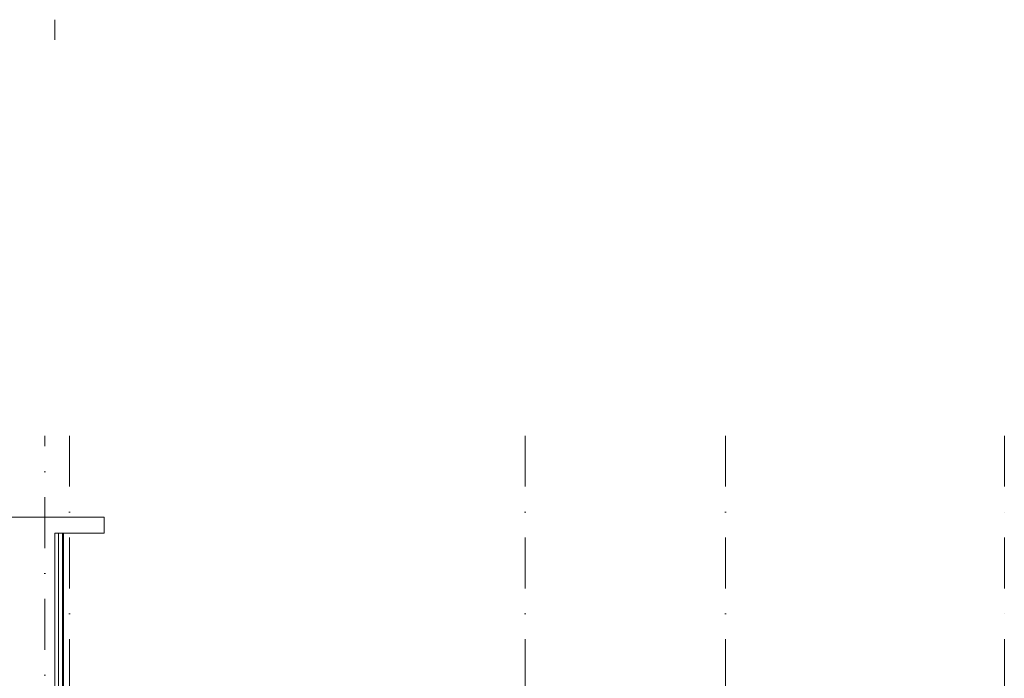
# Model space of a CAD drawing. Header units: millimetres. Extents: x -82287 to 177822, y -399756 to 0.
# Tile 46 of 228: x 60843 to 62073, y -207831 to -207008. Entities that reach past the tile are written whole.
import ezdxf
from ezdxf.enums import TextEntityAlignment as Align

# ---------------------------------------------------------------- set-up
doc = ezdxf.new("R2010")
doc.units = ezdxf.units.MM
doc.header["$MEASUREMENT"] = 0
doc.linetypes.add('SUŁOSZOWA - PB 21 03$0$DASHDOT', pattern=[25.4, 12.7, -6.35, 0, -6.35])
doc.layers.add('FL_XREF', color=252, linetype='Continuous')
for name, color, linetype, lineweight in [('SUŁOSZOWA - PB 21 03$0$!! 0_ Istn-sciany', 251, 'Continuous', 0), ('SUŁOSZOWA - PB 21 03$0$!! 0_Opis_pom', 251, 'Continuous', 0), ('SUŁOSZOWA - PB 21 03$0$!! 1_ tynk zewn  - nowy', 251, 'Continuous', 0), ('SUŁOSZOWA - PB 21 03$0$!! 1_ widok', 251, 'Continuous', 0), ('SUŁOSZOWA - PB 21 03$0$!! 1_OPIS POM NOWE', 251, 'Continuous', 0), ('SUŁOSZOWA - PB 21 03$0$!! 2_ remont Ocieplenie', 251, 'SUŁOSZOWA - PB 21 03$0$ZIGZAG', 0), ('SUŁOSZOWA - PB 21 03$0$0-osie-liniA', 251, 'SUŁOSZOWA - PB 21 03$0$DASHDOT', 0)]:
    doc.layers.add(name, color=color, linetype=linetype, lineweight=lineweight)
doc.styles.add('SUŁOSZOWA - PB 21 03$0$ARIAL', font='tahoma.ttf')
doc.linetypes.add('SUŁOSZOWA - PB 21 03$0$ZIGZAG', pattern='A,0.00254,-5.08,[131,ltypeshp.shx,S=5.08,R=0,X=-5.08,Y=0],-10.16,[131,ltypeshp.shx,S=5.08,R=180,X=5.08,Y=0],-5.08', length=20.32254)

# ---------------------------------------------------------------- blocks, each defined once
blk = doc.blocks.new('SUŁOSZOWA - PB 21 03$0$BLOK OSIE D-E PD')
at = {"layer": 'SUŁOSZOWA - PB 21 03$0$!! 1_ widok'}
blk.add_lwpolyline([(60824.6, -214006.5), (60824.6, -214031.5)], dxfattribs=at)
at = {"layer": 'SUŁOSZOWA - PB 21 03$0$0-osie-liniA', "ltscale": 5}
for points in [[(60812.1, -216318.8), (60812.1, -214526.3)], [(60842.6, -214526.3), (60842.6, -216318.8)], [(61412.1, -214526.3), (61412.1, -216318.8)], [(61662.6, -214526.3), (61662.6, -216318.8)], [(62011.1, -214526.3), (62011.1, -216318.8)]]:
    blk.add_lwpolyline(points, dxfattribs=at)
blk = doc.blocks.new('SUŁOSZOWA - PB 21 03')
at = {"layer": 'SUŁOSZOWA - PB 21 03$0$!! 0_ Istn-sciany'}
for points in [[(57981.56735, -207682.84422), (60886.12655, -207682.84422)], [(60886.12655, -207682.84422), (60886.12655, -207702.84422)], [(60824.55256, -207702.84422), (60823.51449, -209106.96325)], [(60824.55256, -207702.84422), (60886.12655, -207702.84422)]]:
    blk.add_lwpolyline(points, dxfattribs=at)
at = {"layer": 'SUŁOSZOWA - PB 21 03$0$!! 1_ tynk zewn  - nowy'}
for points in [[(60834.17095, -208176.9487), (60834.17095, -207702.84422)], [(60835.17095, -208176.94939), (60835.17095, -207702.84422)]]:
    blk.add_lwpolyline(points, dxfattribs=at)
at = {"layer": 'SUŁOSZOWA - PB 21 03$0$!! 2_ remont Ocieplenie', "linetype": 'SUŁOSZOWA - PB 21 03$0$ZIGZAG', "ltscale": 0.75}
blk.add_lwpolyline([(60829.17095, -208176.94182), (60829.17095, -207702.84422)], dxfattribs=at)
blk.add_blockref('SUŁOSZOWA - PB 21 03$0$BLOK OSIE D-E PD', (0, 6945.20117))
at = {"layer": 'SUŁOSZOWA - PB 21 03$0$!! 0_Opis_pom', "ltscale": 0.7, "style": 'SUŁOSZOWA - PB 21 03$0$ARIAL'}
for tag, p in [('B0,19', (52679.2094, -194257.55204)), ('B2,14', (73874.0461, -194402.0887)), ('B2,12', (73342.49259, -194413.89249)), ('B1,21', (60405.50261, -194427.18207)), ('A1,16', (59129.54925, -194448.08429)), ('B1/17', (59524.53699, -194450.37428)), ('B1,19', (59914.81903, -194448.15658)), ('B2,11', (73069.01144, -194438.89383)), ('B2,16', (75195.07765, -194441.83446)), ('B0,15', (51514.15008, -194461.8073)), ('A1,1', (58808.06672, -194460.94161)), ('1,22', (60947.33929, -194456.1144)), ('1,23', (61575.22173, -194450.37428)), ('B1,18', (59715.51745, -194473.87108)), ('B2,17', (75506.7465, -194471.3759)), ('B2,19.1', (76701.67035, -194466.03695)), ('B3,7', (87459.81312, -194465.07097)), ('B3,3', (88235.73906, -194465.79732)), ('B0,18', (52071.43815, -194478.40179)), ('B3,6', (86826.65132, -194483.15512)), ('B3,8', (90006.66539, -194478.47972)), ('B1,20', (60198.53687, -194490.17374)), ('B2,10', (72728.63362, -194489.37283)), ('B2,15', (74566.38885, -194487.81114)), ('A0,6', (49094.40602, -194505.72387)), ('A2,5', (72452.45009, -194505.90583)), ('B2,13', (73649.91716, -194500.01242)), ('A0,4', (49692.81919, -194517.93289)), ('B0,22', (54187.56644, -194519.04308)), ('A1,6', (58565.96262, -194514.50753)), ('B1,1', (61908.24378, -194515.48656)), ('A0,5', (49399.71914, -194533.19455)), ('A0,3', (49906.53818, -194524.03766)), ('B0,20', (53125.45224, -194527.8835)), ('B0,21', (53847.26622, -194535.08002)), ('B1,3', (62229.35503, -194604.49851)), ('B2,18', (75922.43604, -194612.23635)), ('B2,19', (77152.69039, -194617.53776)), ('A3,4', (85509.27934, -194642.47136)), ('B0,24B', (54824.42896, -194684.26784)), ('B1,4', (63476.45184, -194691.11207)), ('B0,13', (50367.63944, -194706.5583)), ('B0,16', (51457.40872, -194704.43091)), ('B0,17', (51897.58569, -194706.77195)), ('A2,4', (71695.75649, -194707.44268)), ('A1,5', (58149.22649, -194724.80163)), ('A2.1', (72371.45884, -194731.56251)), ('B0,23', (54542.05776, -194742.93939)), ('A1,2', (58744.42262, -194746.622)), ('B1,2D', (60756.29674, -194750.92727)), ('A1,15', (59129.54925, -194780.73348)), ('B0,14', (50962.60809, -194789.06568)), ('B1,4', (63483.03852, -194791.04365)), ('A3.1', (86079.08704, -194786.62422)), ('A0,2', (49295.91259, -194810.95246)), ('B1,2B', (62374.83512, -194841.86715)), ('B2.7', (74548.27897, -194836.12781)), ('B3,2', (89035.72921, -194837.99287)), ('B0,7', (52851.95551, -194845.56115)), ('B1,2A', (61803.35407, -194869.27513)), ('B0,8', (51561.38742, -194890.27848)), ('A1,3', (58810.05243, -195008.83917)), ('A3.2', (86016.50296, -195004.88875)), ('A0,1', (49914.27925, -195025.82804)), ('A0,10', (49695.87246, -195042.9259)), ('B0,17', (51225.06492, -195049.74007)), ('B0,6', (52110.41055, -195069.39267)), ('B1,8', (61403.63433, -195071.25189)), ('A2.2', (72371.45884, -195070.78713)), ('B2.2', (74976.1855, -195068.47988)), ('A0,7', (49042.50308, -195082.6056)), ('B3,11', (88623.94853, -195099.23575)), ('B3,4', (87612.56208, -195132.78192)), ('B3,5', (86839.47632, -195174.05241)), ('B0,12', (50313.60595, -195207.52936)), ('B0,11', (50726.178, -195219.06638)), ('B3,10', (89778.42161, -195220.68871)), ('B1,6', (63686.26823, -195231.3997)), ('B0,24A', (54359.17011, -195245.97867)), ('B0,10', (51476.34179, -195259.44699)), ('A1,4', (58093.66276, -195250.96213)), ('B3,9', (90479.74099, -195260.18621)), ('A0,11', (49643.96951, -195271.84772)), ('B1,14', (59332.54805, -195280.73534)), ('A0,8', (49042.50308, -195293.21363)), ('B0,9', (51798.4912, -195291.17482)), ('B2,21', (75970.16114, -195290.81005)), ('B0,3', (52068.59538, -195319.60465)), ('B1,13', (60186.62513, -195314.46953)), ('B1,10', (60892.94126, -195319.45825)), ('B1,5', (63419.22943, -195317.21026)), ('A2.3', (71832.37045, -195318.78232)), ('B2,9', (73175.51251, -195317.21162)), ('B2,4', (74493.5947, -195318.7733)), ('B2,3', (74674.2815, -195319.28036)), ('A3,3', (85569.83931, -195318.78232)), ('B3,1', (88723.65615, -195329.98594)), ('B1,9', (61058.12383, -195344.48743)), ('B2,8', (73894.209, -195338.18956)), ('B2,20', (77211.021, -195343.82367)), ('B0,2', (52227.2348, -195357.98297)), ('B2.1', (75304.74121, -195348.36327)), ('B1,2C', (61827.40698, -195369.02625)), ('B1,7', (62134.52151, -195372.05069)), ('B0,1', (53061.17304, -195403.85659)), ('A0,9', (49001.50444, -195413.15723)), ('A0,12', (49689.76592, -195485.50737)), ('B0,4', (52224.78303, -195500.96352)), ('B2,5', (74686.48999, -195507.24036)), ('B1,11', (61050.00078, -195512.89565)), ('B1,12', (60864.00751, -195544.00738)), ('B0,5', (52066.14362, -195556.83806)), ('B2,6', (74499.29165, -195549.55175)), ('C2,2', (74812.78942, -195865.8959)), ('C1,3', (61091.58871, -195973.27844)), ('C0,2A', (52278.30875, -196050.48297)), ('C0,1', (52808.36775, -196132.34208)), ('C1,2', (61690.27405, -196439.72387)), ('C1,1', (62060.59754, -196465.28533)), ('C3,1', (88979.71614, -196545.67785)), ('C0,2B', (53028.88223, -196668.8019)), ('C1,4', (61008.68123, -196686.32122)), ('C2,1', (75334.65984, -196786.2197)), ('C2,3', (74834.65119, -196933.26657)), ('C1,5', (61062.7252, -196991.42453)), ('C1,10', (62127.38542, -196998.81344)), ('C1,9', (62147.33751, -197289.53424)), ('C1,6', (61131.41824, -197329.69535)), ('C0,3', (52181.98562, -197341.92176)), ('D1,1', (73931.12245, -197584.03121)), ('C0,4', (52345.96562, -197596.60561)), ('D0,18', (60296.49264, -197617.95269)), ('C2,4', (75243.70451, -197663.89)), ('D0,7', (59141.53804, -197722.84718)), ('D0,17', (60701.16801, -197741.44864)), ('C1,7', (61222.2575, -197737.18052)), ('D1,4', (73157.19908, -197744.29721)), ('D0,3', (59562.25866, -197751.14316)), ('D1,6', (72757.78643, -197751.22612)), ('D0,6', (58741.71849, -197802.61699)), ('D0,10', (58357.73602, -197820.93991)), ('D,09', (59195.67196, -197881.51243)), ('C0,5', (52269.72696, -197902.4362)), ('C0,6', (52872.93793, -197917.07354)), ('D0,2', (59943.06082, -197917.06725)), ('D1,3', (73475.28953, -197924.29875)), ('D0,16', (60721.3534, -197935.2949)), ('D0,8', (59058.9008, -197963.64925)), ('D0,5', (59448.52586, -197969.8061)), ('C2,5', (74555.08284, -197988.7886)), ('D1,5', (73291.61607, -197999.29956)), ('D0,4', (59655.02693, -198042.2589)), ('D0,15', (60692.12223, -198127.4643)), ('D0,1', (59931.33074, -198173.12806)), ('D1,2', (73578.07819, -198172.30068)), ('D0,11', (58161.27105, -198211.45823)), ('D0,12', (58250.99458, -198537.17631)), ('D0,13', (58250.99458, -198764.99605)), ('D1,7', (71854.87376, -198786.88467)), ('D0,14', (59130.08589, -198795.3373)), ('D1,8', (71715.35366, -199212.44512))]:
    blk.add_attdef(tag, text='', height=11.968, dxfattribs=at).set_placement(p, align=Align.MIDDLE_CENTER)
at = {"layer": 'SUŁOSZOWA - PB 21 03$0$!! 1_OPIS POM NOWE', "style": 'SUŁOSZOWA - PB 21 03$0$ARIAL'}
for tag, p in [('C1.7A', (61271.6179, -197538.30303)), ('C2.5B', (74970.66097, -197546.70728)), ('C2,5C', (74903.71123, -197659.13664)), ('C2.4', (75374.07862, -197726.11453)), ('D1,2B', (74322.25834, -197791.43247)), ('C1.7C', (61260.26049, -197811.38428)), ('C1.8B', (61588.27341, -197817.62151)), ('C1.8A', (61884.42005, -197818.94854)), ('C1.7B', (61322.12354, -197933.89849)), ('C2,5A', (74943.41937, -197993.49482)), ('E1.2', (62164.78326, -198139.98688)), ('E1.5E', (62692.10372, -198153.27854)), ('D1,2C', (73419.9359, -198156.57844)), ('E2.9', (75361.45041, -198161.88904)), ('E2.7', (76022.45692, -198162.26272)), ('E3.1', (88990.58975, -198158.87886)), ('D1,2A', (74280.17915, -198172.30068)), ('E1.5D', (62993.60773, -198185.416)), ('E1.1', (61330.46191, -198191.9806)), ('E1.5C', (63016.9343, -198246.3437)), ('E1.5B', (63264.15117, -198307.8661)), ('E3.2', (88781.41347, -198385.24275)), ('E1.6', (61022.6264, -198421.00827)), ('E2.2', (74782.75417, -198427.85813)), ('E2.8', (75757.29014, -198437.09188)), ('E2.6', (76531.8031, -198444.40756)), ('E1.5A', (63049.47589, -198456.39852)), ('E3.4', (89392.22607, -198450.03942)), ('E1.5F', (62736.15118, -198589.14592)), ('E1.5G', (62892.39981, -198586.12622)), ('E1,4', (61888.25021, -198652.6996)), ('E2.1', (75803.99631, -198697.05773)), ('E1.5L', (63297.7633, -198733.65678)), ('E1.3', (61058.5992, -198806.28147)), ('E1.5H', (62893.53005, -198830.01758)), ('E2,3', (74778.52304, -198843.9541)), ('E3.3', (89150.95684, -198867.32581)), ('E1.5K', (63266.15427, -198904.67789)), ('E1.5I', (62723.74907, -199005.87002)), ('E2.4', (75135.87669, -199083.20857)), ('E2.5', (76615.04061, -199164.91143)), ('E1.5J', (63204.25187, -199215.697))]:
    blk.add_attdef(tag, text='', height=11.968, dxfattribs=at).set_placement(p, align=Align.MIDDLE_CENTER)

msp = doc.modelspace()

# ---------------------------------------------------------------- block references
at = {"layer": 'FL_XREF'}
msp.add_blockref('SUŁOSZOWA - PB 21 03', (62.3, 52.9), dxfattribs=at)

doc.saveas('drawing.dxf')
